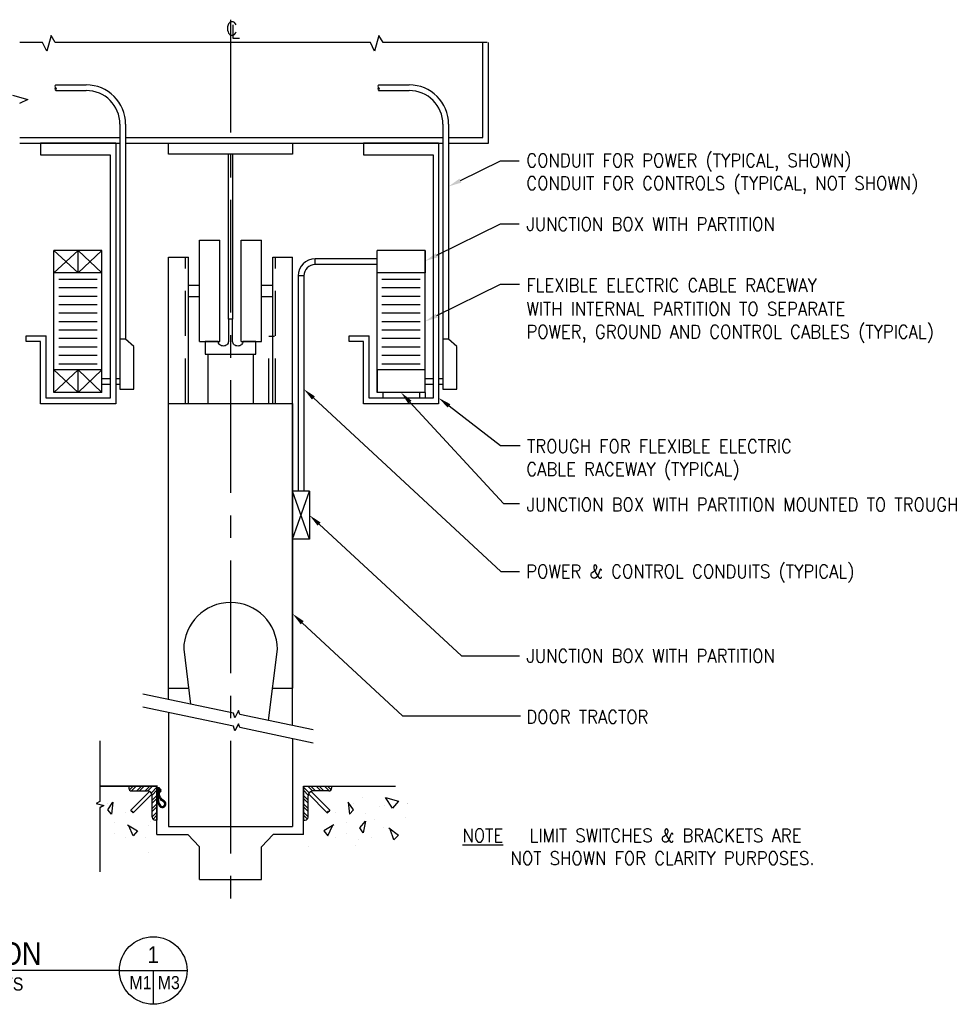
# Model space of a CAD drawing. Extents: x 161 to 3329, y 126 to 2543.
# Tile 2 of 4: x 730 to 1726, y 604 to 1652. Entities that reach past the tile are written whole.
import ezdxf
from ezdxf.enums import TextEntityAlignment as Align

# ---------------------------------------------------------------- set-up
doc = ezdxf.new("R2010")
doc.units = 0
doc.header["$LTSCALE"] = 96
doc.header["$MEASUREMENT"] = 0
doc.linetypes.add('CENTER', pattern=[2, 1.25, -0.25, 0.25, -0.25])
doc.linetypes.add('DASHED', pattern=[0.75, 0.5, -0.25])
doc.layers.get('0').update_dxf_attribs({"color": 2, "linetype": 'CONTINUOUS'})
for name, color, linetype in [('MECHANICAL', 4, 'CONTINUOUS'), ('S4', 7, 'CONTINUOUS'), ('STEEL', 3, 'CONTINUOUS'), ('STRUCT', 2, 'CONTINUOUS'), ('TXT', 2, 'CONTINUOUS')]:
    doc.layers.add(name, color=color, linetype=linetype)
doc.styles.add('1-8', font='simplex', dxfattribs={"height": 4})
doc.styles.get("Standard").update_dxf_attribs({"font": 'SIMPLEX'})
doc.styles.add('SX-FRAC', font='SX-FRAC.shx', dxfattribs={"width": 0.9, "height": 12})

# ---------------------------------------------------------------- blocks, each defined once
blk = doc.blocks.new('*X151')
at = {"color": 0}
for p, q in [((1389.5, 1321.9), (1393.4, 1325.8)), ((1391.5, 1320.8), (1396.5, 1325.8)), ((1397.2, 1320.8), (1402.2, 1325.8)), ((1400.3, 1320.8), (1405.3, 1325.8)), ((1406.1, 1320.8), (1411.1, 1325.8)), ((1409.2, 1320.8), (1414.2, 1325.8)), ((1412.9, 1318.7), (1418.8, 1324.7)), ((1413.8, 1316.5), (1418.8, 1321.6)), ((1413.8, 1310.9), (1418.8, 1315.9)), ((1413.8, 1307.8), (1418.8, 1312.8)), ((1413.8, 1302), (1418.8, 1307)), ((1413.8, 1298.9), (1418.8, 1303.9)), ((1413.8, 1293.2), (1418.8, 1298.2)), ((1414.6, 1290.8), (1418.8, 1295.1))]:
    blk.add_line(p, q, dxfattribs=at)
blk = doc.blocks.new('*X150')
at = {"color": 0}
for p, q in [((1301.9, 2123.9), (1302.1, 2124.1)), ((1301.9, 2123.1), (1303, 2124.1)), ((1301.9, 2121.3), (1303.4, 2122.8)), ((1301.9, 2120.4), (1303.4, 2121.9)), ((1301.9, 2118.6), (1303.4, 2120.1)), ((1301.9, 2117.8), (1303.4, 2119.3)), ((1301.9, 2116), (1303.4, 2117.5)), ((1301.9, 2115.1), (1303.4, 2116.6)), ((1303, 2114.4), (1303.4, 2114.8))]:
    blk.add_line(p, q, dxfattribs=at)

msp = doc.modelspace()

# ---------------------------------------------------------------- linework, layer by layer
at = {"color": 1, "linetype": 'CENTER'}
msp.add_line((954.5, 1652.4), (954.5, 712), dxfattribs=at)
at = {"color": 2}
for p, q in [((768.2, 1583), (800.7, 1583)), ((768.2, 1577), (800.7, 1577)), ((1112.2, 1583), (1144.7, 1583)), ((1112.2, 1577), (1144.7, 1577)), ((836.7, 1541), (836.7, 1259)), ((842.7, 1541), (842.7, 1312)), ((1180.7, 1541), (1180.7, 1259)), ((1186.7, 1541), (1186.7, 1312)), ((832.1, 1521.1), (751.9, 1521.1)), ((751.9, 1521.1), (751.9, 1508.5)), ((832.1, 1521.1), (832.1, 1243.4)), ((1176.1, 1521.1), (1096, 1521.1)), ((1096, 1521.1), (1096, 1508.5)), ((1176.1, 1521.1), (1176.1, 1243.4)), ((751.9, 1508.5), (826.1, 1508.5)), ((826.1, 1508.5), (826.1, 1249.4)), ((1096, 1508.5), (1170.1, 1508.5)), ((1170.1, 1508.5), (1170.1, 1249.4)), ((792, 1406.7), (766.4, 1382.7)), ((766.4, 1406.7), (792, 1382.7)), ((766.4, 1255.4), (766.4, 1406.7)), ((817.5, 1406.7), (766.4, 1406.7)), ((817.5, 1382.7), (792, 1406.7)), ((792, 1382.7), (817.5, 1406.7)), ((792, 1382.7), (792, 1406.7)), ((817.5, 1255.4), (817.5, 1406.7)), ((1161.6, 1406.7), (1110.5, 1406.7)), ((1110.5, 1255.4), (1110.5, 1406.7)), ((1161.6, 1255.4), (1161.6, 1406.7)), ((1020.5, 900.6), (1020.5, 1399.6)), ((1110.5, 1397.7), (1044.5, 1397.7)), ((1044.5, 1391.7), (1044.5, 1397.7)), ((1110.5, 1391.7), (1044.5, 1391.7)), ((817.5, 1382.7), (766.4, 1382.7)), ((812.4, 1375.7), (771.6, 1375.7)), ((1026.5, 1379.7), (1026.5, 1150.3)), ((1032.5, 1379.7), (1026.5, 1379.7)), ((1032.5, 1379.7), (1032.5, 1150.3)), ((1161.6, 1382.7), (1110.5, 1382.7)), ((1156.5, 1375.7), (1115.6, 1375.7)), ((812.4, 1366.7), (771.6, 1366.7)), ((1156.5, 1366.7), (1115.6, 1366.7)), ((812.4, 1357.7), (771.6, 1357.7)), ((1156.5, 1357.7), (1115.6, 1357.7)), ((812.4, 1348.7), (771.6, 1348.7)), ((1156.5, 1348.7), (1115.6, 1348.7)), ((812.4, 1339.7), (771.6, 1339.7)), ((1156.5, 1339.7), (1115.6, 1339.7)), ((812.4, 1330.7), (771.6, 1330.7)), ((812.4, 1321.7), (771.6, 1321.7)), ((1156.5, 1330.7), (1115.6, 1330.7)), ((1156.5, 1321.7), (1115.6, 1321.7)), ((736.7, 1315.7), (757.9, 1315.7)), ((736.7, 1309.7), (736.7, 1315.7)), ((757.9, 1249.4), (757.9, 1315.7)), ((812.4, 1312.7), (771.6, 1312.7)), ((842.7, 1312), (836.7, 1312)), ((851.4, 1304.2), (842.7, 1312)), ((1080.8, 1315.7), (1102, 1315.7)), ((1080.8, 1309.7), (1080.8, 1315.7)), ((1102, 1249.4), (1102, 1315.7)), ((1156.5, 1312.7), (1115.6, 1312.7)), ((1186.7, 1312), (1180.7, 1312)), ((1195.4, 1304.2), (1186.7, 1312)), ((751.9, 1309.7), (736.7, 1309.7)), ((751.9, 1243.4), (751.9, 1309.7)), ((812.4, 1303.7), (771.6, 1303.7)), ((851.4, 1259), (851.4, 1304.2)), ((1096, 1309.7), (1080.8, 1309.7)), ((1096, 1243.4), (1096, 1309.7)), ((1156.5, 1303.7), (1115.6, 1303.7)), ((1195.4, 1259), (1195.4, 1304.2)), ((812.4, 1294.7), (771.6, 1294.7)), ((1156.5, 1294.7), (1115.6, 1294.7)), ((812.4, 1285.7), (771.6, 1285.7)), ((1156.5, 1285.7), (1115.6, 1285.7)), ((792, 1279.4), (766.4, 1255.4)), ((766.4, 1279.4), (792, 1255.4)), ((817.5, 1279.4), (766.4, 1279.4)), ((792, 1255.4), (817.5, 1279.4)), ((817.5, 1255.4), (792, 1279.4)), ((792, 1255.4), (792, 1279.4)), ((817.5, 1270.4), (826.1, 1270.4)), ((832.1, 1270.4), (836.7, 1270.4)), ((1161.6, 1270.4), (1170.1, 1270.4)), ((1176.1, 1270.4), (1180.7, 1270.4)), ((817.5, 1264.4), (826.1, 1264.4)), ((832.1, 1264.4), (836.7, 1264.4)), ((836.7, 1259), (851.4, 1259)), ((1161.6, 1264.4), (1170.1, 1264.4)), ((1176.1, 1264.4), (1180.7, 1264.4)), ((1180.7, 1259), (1195.4, 1259)), ((826.1, 1249.4), (757.9, 1249.4)), ((817.5, 1255.4), (766.4, 1255.4)), ((1170.1, 1249.4), (1102, 1249.4)), ((1116.5, 1255.4), (1116.5, 1249.5)), ((1155.6, 1255.4), (1155.6, 1249.5)), ((1161.6, 1255.4), (1161.6, 1249.5)), ((832.1, 1243.4), (751.9, 1243.4)), ((1176.1, 1243.4), (1096, 1243.4)), ((1020.5, 1099.2), (1038.5, 1150.3)), ((1038.5, 1099.2), (1020.5, 1150.3)), ((1038.5, 1150.3), (1020.5, 1150.3)), ((1038.5, 1150.3), (1038.5, 1099.2)), ((1038.5, 1099.2), (1020.5, 1099.2)), ((846.1, 835.9), (846.1, 833.9)), ((876.1, 835.9), (846.1, 835.9)), ((868, 830.5), (848.1, 810.6)), ((849.1, 830.9), (866.1, 830.9)), ((876.1, 835.9), (876.1, 799.9)), ((1032.1, 835.9), (1062.1, 835.9)), ((1032.1, 835.9), (1032.1, 799.9)), ((1040.3, 830.5), (1060.2, 810.6)), ((1059.1, 830.9), (1042.1, 830.9)), ((1062.1, 835.9), (1062.1, 833.9)), ((870.8, 827.7), (850.9, 807.8)), ((871.1, 802.9), (871.1, 825.9)), ((1037.1, 802.9), (1037.1, 825.9)), ((1037.5, 827.7), (1057.4, 807.8)), ((876.1, 799.9), (874.1, 799.9)), ((1032.1, 799.9), (1034.1, 799.9))]:
    msp.add_line(p, q, dxfattribs=at)
at = {"color": 1}
for p, q in [((1199.3, 1481), (1242, 1502.1)), ((1242, 1502.1), (1261.8, 1502.1)), ((1174.1, 1401.5), (1242, 1435)), ((1242, 1435), (1261.8, 1435)), ((1174.1, 1337.2), (1242, 1370.8)), ((1242, 1370.8), (1262.3, 1370.8)), ((1042.8, 1249.5), (1242.5, 1064.7)), ((1145.5, 1245.1), (1245.3, 1137)), ((1187.2, 1241.1), (1242, 1198.8)), ((1242, 1198.8), (1263.1, 1198.8)), ((1245.3, 1137), (1262.3, 1137)), ((1048.8, 1115.2), (1200.4, 975)), ((1242.5, 1064.7), (1262.3, 1064.7)), ((1030.8, 1010.1), (1137.7, 911.1)), ((1200.4, 975), (1262.3, 975)), ((1137.7, 911.1), (1263.4, 911.1))]:
    msp.add_line(p, q, dxfattribs=at)
at = {"color": 5}
for p, q in [((1161.6, 1406.7), (1110.5, 1406.7)), ((1161.6, 1406.7), (1110.5, 1406.7)), ((1110.5, 1382.7), (1110.5, 1406.7)), ((1161.6, 1406.7), (1161.6, 1382.7)), ((1161.6, 1382.7), (1110.5, 1382.7)), ((1161.6, 1382.7), (1110.5, 1382.7)), ((888.5, 940.3), (888.5, 1243.6)), ((1020.5, 1243.6), (1020.5, 940.3)), ((1020.5, 1150.3), (1020.5, 1099.2))]:
    msp.add_line(p, q, dxfattribs=at)
at = {"color": 4}
for p, q in [((930.5, 1243.6), (930.5, 1296.1)), ((930.5, 1296.1), (978.5, 1296.1)), ((1161.6, 1279.4), (1110.5, 1279.4)), ((1161.6, 1279.4), (1110.5, 1279.4)), ((1110.5, 1279.4), (1110.5, 1255.4)), ((1161.6, 1255.4), (1161.6, 1279.4)), ((1161.6, 1255.4), (1110.5, 1255.4)), ((1161.6, 1255.4), (1110.5, 1255.4)), ((930.5, 1243.6), (978.5, 1243.6)), ((904.7, 981.8), (911.9, 923.5)), ((995, 905.9), (1004.4, 981.8)), ((888.5, 940.3), (909.6, 940.3)), ((998.9, 940.3), (1020.5, 940.3))]:
    msp.add_line(p, q, dxfattribs=at)
at = {"color": 2}
msp.add_lwpolyline([(880.7, 831.6), (879.7, 831.6), (879.7, 831.2), (880.7, 831.2)], dxfattribs=at)
for centre, radius, start, end in [((769, 1581.5), 1.72, 119.2581, 240.7419), ((769, 1578.5), 1.72, 119.2581, 240.7419), ((767.4, 1578.5), 1.72, 299.2581, 60.7419), ((800.7, 1541), 42, 0, 90), ((800.7, 1541), 36, 0, 90), ((1113.1, 1581.5), 1.72, 119.2581, 240.7419), ((1113.1, 1578.5), 1.72, 119.2581, 240.7419), ((1111.4, 1578.5), 1.72, 299.2581, 60.7419), ((1144.7, 1541), 42, 0, 90), ((1144.7, 1541), 36, 0, 90), ((1044.5, 1379.7), 18, 90, 180), ((1044.5, 1379.7), 12, 90, 180), ((849.1, 833.9), 3, 180, 270), ((866.1, 825.9), 5, 0, 90), ((879.2, 831.4), 1.5, 7.1808, 90), ((879.2, 831.4), 1.5, 270, 352.8192), ((1042.1, 825.9), 5, 90, 180), ((1059.1, 833.9), 3, 270, 0), ((845.1, 809.1), 1.32, 4.0669, 4.0669), ((849.4, 810.5), 1.32, 175.9331, 274.0669), ((850.8, 809.1), 1.32, 175.9331, 274.0669), ((849.6, 807.9), 1.32, 355.9331, 94.0669), ((1058.7, 807.9), 1.32, 85.9331, 184.0669), ((1057.5, 809.1), 1.32, 265.9331, 4.0669), ((1058.9, 810.5), 1.32, 265.9331, 4.0669), ((1063.2, 809.1), 1.32, 175.9331, 175.9331), ((874.1, 802.9), 3, 180, 270), ((1034.1, 802.9), 3, 270, 0)]:
    msp.add_arc(centre, radius, start, end, dxfattribs=at)
at = {"color": 4}
msp.add_arc((954.5, 981.8), 49.9, 0, 180, dxfattribs=at)
at = {"color": 1}
for points in [[(1200.3, 1478.9), (1198.3, 1483.1), (1186.7, 1474.8)], [(1175.2, 1399.4), (1173.1, 1403.6), (1161.6, 1395.3)], [(1175.2, 1335.2), (1173.1, 1339.3), (1161.6, 1331)], [(1041.2, 1247.8), (1044.3, 1251.2), (1032.5, 1259)], [(1143.8, 1243.5), (1147.2, 1246.7), (1136, 1255.4)], [(1185.7, 1239.2), (1188.6, 1242.9), (1176.1, 1249.6)], [(1047.2, 1113.5), (1050.3, 1116.9), (1038.5, 1124.7)], [(1029.2, 1008.4), (1032.4, 1011.8), (1020.6, 1019.6)]]:
    msp.add_solid(points, dxfattribs=at)
at = {"layer": 'MECHANICAL', "color": 2}
for p, q in [((956.7, 1444.6), (956.7, 1438.6)), ((815.1, 835.9), (876.1, 835.9)), ((876.8, 835.9), (815.1, 835.9)), ((876.1, 784.4), (876.1, 835.9)), ((1032.1, 835.9), (1130.3, 835.9)), ((1032.1, 784.4), (1032.1, 835.9)), ((823.6, 810.9), (829.2, 818.9)), ((829.2, 818.9), (827.8, 806.3)), ((1085.3, 810.9), (1079.8, 818.9)), ((1079.8, 818.9), (1081.2, 806.3)), ((1119.5, 823.8), (1133.2, 820.1)), ((1126.9, 812.6), (1119.5, 823.8)), ((1133.2, 820.1), (1126.9, 812.6)), ((827.8, 806.3), (823.6, 810.9)), ((1081.2, 806.3), (1085.3, 810.9)), ((1092.1, 791.5), (1098.3, 798.9)), ((1098.3, 798.9), (1095.8, 786.5)), ((844.7, 795), (855.3, 788.5)), ((850.8, 783.1), (846, 793.9)), ((855.3, 788.5), (850.8, 783.1)), ((888.5, 793.2), (1020.3, 793.2)), ((1064.3, 795), (1053.7, 788.5)), ((1053.7, 788.5), (1058.2, 783.1)), ((1058.2, 783.1), (1062.9, 793.9)), ((1095.8, 786.5), (1092.1, 791.5)), ((1123.2, 791.5), (1133.2, 784)), ((1128.2, 779), (1124.4, 790.2)), ((876.1, 784.4), (909.1, 784.4)), ((921.5, 771.3), (909.1, 784.4)), ((987.5, 771.3), (999.8, 784.4)), ((1032.1, 784.4), (999.8, 784.4)), ((1133.2, 784), (1128.2, 779)), ((921.5, 736.5), (921.5, 771.3)), ((987.5, 736.5), (987.5, 771.3)), ((921.5, 736.5), (987.5, 736.5))]:
    msp.add_line(p, q, dxfattribs=at)
at = {"layer": 'MECHANICAL', "color": 2, "linetype": 'DASHED'}
for p, q in [((995.3, 1243.6), (995.3, 1315.5)), ((995.3, 1315.5), (1001.1, 1315.5))]:
    msp.add_line(p, q, dxfattribs=at)
at = {"layer": 'MECHANICAL', "color": 2, "const_width": 0.188}
for points in [[(1094.7, 823.8, -1), (1094.5, 823.8, -1)], [(815.4, 813.9, -1), (815.2, 813.9, -1)], [(823, 817.6, 1), (823.2, 817.6, 1)], [(842.9, 807.6, 1), (843.1, 807.6, 1)], [(1066, 807.6, -1), (1065.8, 807.6, -1)], [(1086, 817.6, -1), (1085.8, 817.6, -1)], [(1113.3, 813.9, -1), (1113.1, 813.9, -1)], [(1118.3, 815.1, -1), (1118.1, 815.1, -1)], [(1143.2, 817.6, -1), (1143, 817.6, -1)], [(830.5, 797.7, 1), (830.7, 797.7, 1)], [(869.1, 798.9, 1), (869.3, 798.9, 1)], [(1078.5, 797.7, -1), (1078.3, 797.7, -1)], [(1098.4, 806.4, -1), (1098.2, 806.4, -1)], [(1108.4, 800.2, -1), (1108.2, 800.2, -1)], [(1140.7, 802.7, -1), (1140.5, 802.7, -1)], [(866.6, 794, 1), (866.8, 794, 1)], [(1042.4, 794, -1), (1042.2, 794, -1)], [(1098.4, 786.5, -1), (1098.2, 786.5, -1)], [(1102.1, 789, -1), (1101.9, 789, -1)], [(1117.1, 791.5, -1), (1116.9, 791.5, -1)], [(830.5, 785.2, 1), (830.7, 785.2, 1)], [(842.9, 781.5, 1), (843.1, 781.5, 1)], [(864.1, 781.5, 1), (864.3, 781.5, 1)], [(1066, 781.5, -1), (1065.8, 781.5, -1)], [(1078.5, 785.2, -1), (1078.3, 785.2, -1)], [(1090.9, 779, -1), (1090.7, 779, -1)], [(1104.6, 781.5, -1), (1104.4, 781.5, -1)], [(1038.1, 771.5, -1), (1037.9, 771.5, -1)], [(1087.2, 772.8, -1), (1087, 772.8, -1)], [(866.6, 765.3, 1), (866.8, 765.3, 1)]]:
    msp.add_lwpolyline(points, format="xyb", close=True, dxfattribs=at)
at = {"layer": 'S4', "color": 4}
msp.add_line((836.1, 639.7), (620.1, 639.7), dxfattribs=at)
at = {"layer": 'S4', "color": 3}
for p, q in [((836.1, 639.7), (908.1, 639.7)), ((872.1, 639.7), (872.1, 603.7))]:
    msp.add_line(p, q, dxfattribs=at)
at = {"layer": 'S4', "color": 4}
msp.add_circle((872.1, 639.7), 36, dxfattribs=at)
at = {"layer": 'STEEL', "color": 2}
for p, q in [((1223.1, 1527.1), (1223.1, 1628.1)), ((1229.1, 1521.1), (1229.1, 1628.1)), ((730, 1527.1), (836.7, 1527.1)), ((842.7, 1527.1), (1180.7, 1527.1)), ((1186.7, 1527.1), (1223.1, 1527.1)), ((888.5, 914.4), (888.5, 793.2)), ((1020.3, 886.6), (1020.3, 793.2))]:
    msp.add_line(p, q, dxfattribs=at)
at = {"layer": 'STEEL', "color": 2, "linetype": 'CONTINUOUS'}
for p, q in [((888.5, 1521.1), (1020.5, 1521.1)), ((888.5, 1509.1), (888.5, 1521.1)), ((1020.5, 1521.1), (1020.5, 1509.1)), ((1020.5, 1509.1), (888.5, 1509.1)), ((921.5, 1309.6), (921.5, 1417.6)), ((921.5, 1417.6), (943.2, 1417.6)), ((943.2, 1309.6), (943.2, 1417.6)), ((965.7, 1309.6), (965.7, 1417.6)), ((965.7, 1417.6), (987.5, 1417.6)), ((987.5, 1309.6), (987.5, 1417.6)), ((888.5, 928.4), (888.5, 1399.6)), ((888.5, 1399.6), (909.5, 1399.6)), ((909.5, 1243.6), (909.5, 1399.6)), ((999.5, 1243.6), (999.5, 1399.6)), ((999.5, 1399.6), (1020.5, 1399.6)), ((909.5, 1369.6), (921.5, 1369.6)), ((987.5, 1369.6), (999.5, 1369.6)), ((909.5, 1357.6), (921.5, 1357.6)), ((987.5, 1357.6), (999.5, 1357.6)), ((921.5, 1309.6), (943.2, 1309.6)), ((965.7, 1309.6), (987.5, 1309.6))]:
    msp.add_line(p, q, dxfattribs=at)
at = {"layer": 'STEEL', "color": 2, "linetype": 'DASHED'}
for p, q in [((906.5, 1243.6), (906.5, 1399.6)), ((1002.5, 1243.6), (1002.5, 1399.6))]:
    msp.add_line(p, q, dxfattribs=at)
at = {"layer": 'STEEL', "color": 4, "linetype": 'CONTINUOUS'}
msp.add_line((888.5, 1243.6), (1020.5, 1243.6), dxfattribs=at)
at = {"layer": 'STEEL', "color": 2}
for points in [[(956.7, 1509.1), (956.7, 1333.6), (952.2, 1333.6), (952.2, 1509.1)], [(956.7, 1509.1), (956.7, 1476.6)]]:
    msp.add_lwpolyline(points, dxfattribs=at)
msp.add_lwpolyline([(941.4, 1309.6), (927.5, 1309.6), (927.5, 1296.1), (981.5, 1296.1), (981.5, 1309.6), (967.6, 1309.6, -0.109593), (967.1, 1307.8, -0.102418), (966, 1306.2, -0.093674), (964.2, 1305.2, -0.088307), (962.1, 1304.8, -0.088307), (960, 1305.2, -0.093674), (958.3, 1306.2, -0.102418), (957.1, 1307.8, -0.109593), (956.7, 1309.6), (956.7, 1333.6), (952.2, 1333.6), (952.2, 1309.6, -0.109593), (951.8, 1307.8, -0.102418), (950.6, 1306.2, -0.093674), (948.9, 1305.2, -0.088307), (946.8, 1304.8, -0.088307), (944.7, 1305.2, -0.093674), (943, 1306.2, -0.102418), (941.8, 1307.8, -0.109593), (941.4, 1309.6, -0.109593)], format="xyb", dxfattribs=at)
msp.add_lwpolyline([(941.4, 1309.6), (927.5, 1309.6), (927.5, 1296.1), (981.5, 1296.1), (981.5, 1309.6), (967.6, 1309.6, -0.109593), (967.1, 1307.8, -0.102418), (966, 1306.2, -0.093674), (964.2, 1305.2, -0.088307), (962.1, 1304.8, -0.088307), (960, 1305.2, -0.093674), (958.3, 1306.2, -0.102418), (957.1, 1307.8, -0.109593), (956.7, 1309.6), (956.7, 1333.6), (952.2, 1333.6), (952.2, 1309.6, -0.109593), (951.8, 1307.8, -0.102418), (950.6, 1306.2, -0.093674), (948.9, 1305.2, -0.088307), (946.8, 1304.8, -0.088307), (944.7, 1305.2, -0.093674), (943, 1306.2, -0.102418), (941.8, 1307.8, -0.109593), (941.4, 1309.6, -0.109593)], format="xyb", dxfattribs=at)
at = {"layer": 'STEEL', "color": 4, "linetype": 'CONTINUOUS'}
msp.add_lwpolyline([(930.5, 1243.6), (930.5, 1296.1, -1)], format="xyb", dxfattribs=at)
msp.add_lwpolyline([(978.5, 1296.1), (978.5, 1243.6)], dxfattribs=at)
at = {"layer": 'STEEL', "color": 2}
for points in [[(876.2, 834.2), (876.2, 822.2), (876.6, 819.9, 0.120449), (878.9, 814.7, 0.41355), (884.1, 813.9, 0.538011), (883.7, 820.3, -0.245295), (878.5, 828.2), (878.5, 834.2)], [(877.3, 822.4), (877.7, 820.1, 0.120449), (879.8, 815.4, 0.41355), (883.4, 814.8, 0.538011), (883.2, 819.3, -0.246764), (877.3, 828.1), (877.3, 834.2)]]:
    msp.add_lwpolyline(points, format="xyb", close=True, dxfattribs=at)
msp.add_lwpolyline([(878.5, 833.8), (878.5, 828.9), (879.2, 828.9), (879.2, 833.8)], close=True, dxfattribs=at)
at = {"layer": 'STRUCT', "color": 2}
for p, q in [((754.3, 1628.1), (730, 1628.1)), ((758.8, 1619.1), (754.3, 1628.1)), ((763.3, 1635.6), (758.8, 1619.1)), ((767.8, 1628.1), (763.3, 1635.6)), ((832.3, 1628.1), (767.8, 1628.1)), ((1103.4, 1628.1), (793.3, 1628.1)), ((1107.9, 1619.1), (1103.4, 1628.1)), ((1112.4, 1635.6), (1107.9, 1619.1)), ((1116.9, 1628.1), (1112.4, 1635.6)), ((1227.7, 1628.1), (1116.9, 1628.1)), ((722.2, 1572.1), (738.7, 1567.6)), ((738.7, 1567.6), (729.7, 1563.1)), ((730, 1521.1), (836.7, 1521.1)), ((842.7, 1521.1), (1180.7, 1521.1)), ((1186.7, 1521.1), (1229.1, 1521.1)), ((957.6, 913.9), (860.9, 934.2)), ((957.6, 899.8), (860.9, 920.2)), ((958.9, 908.9), (957.6, 913.9)), ((958.9, 908.9), (957.6, 913.9)), ((962.8, 916.5), (958.9, 908.9)), ((962.8, 916.5), (958.9, 908.9)), ((964.2, 912.4), (962.8, 916.5)), ((964.2, 912.4), (962.8, 916.5)), ((962.8, 902.5), (958.9, 894.9)), ((962.8, 902.5), (958.9, 894.9)), ((964.2, 898.4), (962.8, 902.5)), ((964.2, 898.4), (962.8, 902.5)), ((1042.3, 896), (964.2, 912.4)), ((958.9, 894.9), (957.6, 899.8)), ((958.9, 894.9), (957.6, 899.8)), ((1042.3, 881.9), (964.2, 898.4)), ((815.1, 884.3), (815.1, 819.8)), ((815.1, 819.8), (811.4, 817.6)), ((811.4, 817.6), (819.6, 815.3)), ((819.6, 815.3), (815.1, 813.1)), ((815.1, 813.1), (815.1, 744.9))]:
    msp.add_line(p, q, dxfattribs=at)

# ---------------------------------------------------------------- block references
at = {"color": 2}
msp.add_blockref('*X151', (-542.7, -489.9), dxfattribs=at)
at = {"color": 2, "xscale": -0.4999999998, "yscale": 0.4999999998, "zscale": 0.4999999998}
msp.add_blockref('*X150', (1530.2, -228.3), dxfattribs=at)
at = {"color": 2, "xscale": -1}
msp.add_blockref('*X151', (2451, -489.9), dxfattribs=at)

# ---------------------------------------------------------------- texts
at = {"color": 2, "width": 0.9}
for s, height, p in [('CONDUIT FOR POWER (TYPICAL, SHOWN)', 14.222, (1269.5, 1495.5)), ('CONDUIT FOR CONTROLS (TYPICAL, NOT SHOWN)', 14.222, (1269.5, 1471.2)), ('JUNCTION BOX WITH PARTITION', 14.222, (1269.7, 1427.7)), ('FLEXIBLE ELECTRIC CABLE RACEWAY', 14.222, (1269.5, 1362.4)), ('WITH INTERNAL PARTITION TO SEPARATE', 14.222, (1269.6, 1337.4)), ('POWER, GROUND AND CONTROL CABLES (TYPICAL)', 14.222, (1269.6, 1313)), ('TROUGH FOR FLEXIBLE ELECTRIC', 14.222, (1270.3, 1191)), ('CABLE RACEWAY (TYPICAL)', 14.222, (1269.5, 1166.6)), ('JUNCTION BOX WITH PARTITION MOUNTED TO TROUGH', 14.222, (1269.9, 1128.8)), ('POWER & CONTROL CONDUITS (TYPICAL)', 14.222, (1269.4, 1057.7)), ('JUNCTION BOX WITH PARTITION', 14.222, (1269.8, 967.6)), ('DOOR TRACTOR', 14.222, (1269.5, 902.8)), ('%%UNOTE', 14.22, (1201.5, 776.5)), ('LIMIT SWITCHES & BRACKETS ARE', 14.222, (1272.9, 776.5)), ('          NOT SHOWN FOR CLARITY PURPOSES.', 14.222, (1157.3, 752.2))]:
    msp.add_text(s, height=height, dxfattribs=at).set_placement(p)
at = {"layer": 'S4', "color": 4, "style": 'SX-FRAC', "width": 0.9}
for s, height, p in [('SECTION', 24, (688.9, 657.7)), ('1', 18, (872.1, 656.5))]:
    msp.add_text(s, height=height, dxfattribs=at).set_placement(p, align=Align.MIDDLE)
at = {"layer": 'S4', "color": 2, "style": 'SX-FRAC', "width": 0.9}
msp.add_text('SCALE: NTS', height=14, dxfattribs=at).set_placement((684.6, 625.3), align=Align.MIDDLE)
for s, p in [('M1', (846.8, 619.8)), ('M3', (877, 619.8))]:
    msp.add_text(s, height=14, dxfattribs=at).set_placement(p)
at = {"layer": 'TXT', "color": 2, "style": '1-8'}
for s, p in [('C', (949.4, 1636)), ('L', (954.4, 1632.7))]:
    msp.add_text(s, height=14.2, dxfattribs=at).set_placement(p)

doc.saveas('drawing.dxf')
